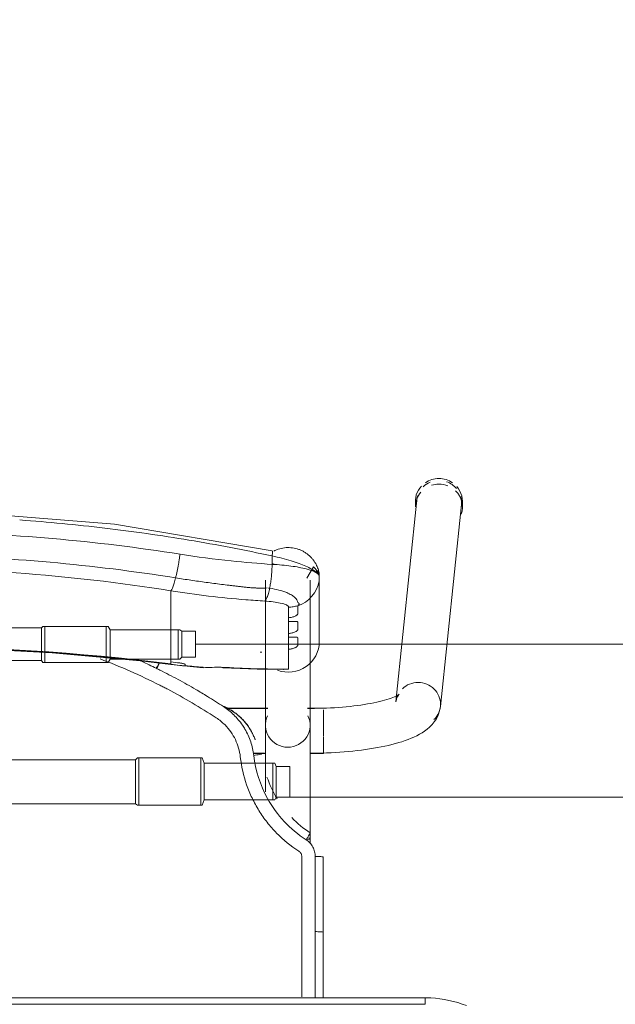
# Model space of a CAD drawing. Header units: metres. Extents: x 3 to 43.5, y -74 to -48.5.
# Tile 91 of 209: x 35.881 to 36.157, y -57.58 to -57.125. Entities that reach past the tile are written whole.
import ezdxf

# ---------------------------------------------------------------- set-up
doc = ezdxf.new("R2010")
doc.units = ezdxf.units.M
doc.linetypes.add('IMPORT-DASHDOT', pattern=[25.4, 12.7, -6.35, 0, -6.35])
for name, color, linetype, lineweight, true_color in [('1PAV - FRIG_dwg', 7, 'Continuous', 18, 0x767676), ('HVAC-RFNT', 30, 'Continuous', 18, 0xff7f00), ('TUB_FRIGO', 30, 'Continuous', 18, 0xff7f00)]:
    doc.layers.add(name, color=color, linetype=linetype, lineweight=lineweight, true_color=true_color)
doc.layers.add('I-FURN', color=7, linetype='Continuous', lineweight=18)

# ---------------------------------------------------------------- blocks, each defined once
blk = doc.blocks.new('ConjuntoParaAlunoTamanho6 - CJA06_ConjuntoParaAlunoTamanho6-V51-1PAV - FRIGORÍFICA')
at = {"layer": 'I-FURN', "color": 253, "true_color": 0xaaaaaa}
for p, q in [((0.24321, 0.29526), (0.23354, 0.20182)), ((0.24254, 0.29456), (0.24254, 0.29197)), ((0.25413, 0.19969), (0.2638, 0.29312)), ((0.2643, 0.29197), (0.2643, 0.29456)), ((0.1981, 0.22964), (0.1981, 0.25969)), ((0.17315, 0.25812), (0.17315, 0.19097)), ((0.19385, 0.19097), (0.19385, 0.25812)), ((0.19685, 0.25395), (0.19754, 0.2558)), ((0.12943, 0.2438), (0.12943, 0.25317)), ((0.17457, 0.25441), (0.17513, 0.25435)), ((0.19471, 0.25062), (0.1959, 0.25221)), ((0.1959, 0.25221), (0.19685, 0.25395)), ((0.12943, 0.24214), (0.12943, 0.2438)), ((0.12943, 0.24214), (0.12943, 0.23653)), ((0.18386, 0.23904), (0.18386, 0.24073)), ((0.12943, 0.23653), (0.12943, 0.23486)), ((0.12943, 0.23486), (0.12943, 0.22925)), ((0.18386, 0.23176), (0.18386, 0.23345)), ((0.12943, 0.22759), (0.12943, 0.22925)), ((0.12943, 0.22759), (0.12943, 0.22197)), ((0.18386, 0.21701), (0.18386, 0.22617)), ((0.12943, 0.22031), (0.12943, 0.22197)), ((0.12946, 0.21915), (0.14434, 0.21757)), ((0.17944, 0.21689), (0.18173, 0.21678)), ((0.17429, 0.19894), (0.15474, 0.19894)), ((0.17429, 0.19879), (0.15494, 0.19879)), ((0.2, 0.19894), (0.19271, 0.19894)), ((0.19385, 0.19879), (0.19271, 0.19879)), ((0.19385, 0.19845), (0.19385, 0.19879)), ((0.19385, 0.19764), (0.19385, 0.19845)), ((0.2, 0.1938), (0.2, 0.19814)), ((0.19385, 0.1916), (0.19385, 0.19367)), ((0.2, 0.18606), (0.2, 0.19364)), ((0.19385, 0.18371), (0.19385, 0.18582)), ((0.2, 0.17794), (0.2, 0.18573)), ((0.16757, 0.17809), (0.17268, 0.17809)), ((0.1676, 0.17794), (0.17323, 0.17794)), ((0.19377, 0.17794), (0.2, 0.17794)), ((0.19385, 0.17809), (0.19385, 0.17951)), ((0.19385, 0.13661), (0.19385, 0.13857)), ((0.19983, 0.13021), (0.19982, 0.0953)), ((0.19982, 0.06497), (0.19982, 0.0953)), ((0.247, 0.06497), (-0.247, 0.06497)), ((0.247, 0.06497), (-0.247, 0.06497)), ((0.247, 0.06497), (0.247, 0.06197))]:
    blk.add_line(p, q, dxfattribs=at)
at = {"layer": 'I-FURN', "color": 253, "true_color": 0xaaaaaa, "flags": 128}
for points in [[(0.17623, 0.27161), (0.10331, 0.28398), (0.03018, 0.28985), (0.0001, 0.2904)], [(0.17627, 0.2654), (0.17627, 0.26637), (0.17627, 0.26734), (0.17627, 0.26831), (0.17627, 0.26928)], [(0.1981, 0.25971), (0.19792, 0.26092), (0.19739, 0.26208), (0.1954, 0.2642), (0.19227, 0.25896)], [(0.19754, 0.2558), (0.19796, 0.25773), (0.1981, 0.25969)], [(0.1981, 0.25971), (0.1981, 0.2522), (0.1981, 0.24468)], [(0.1981, 0.22964), (0.1981, 0.23715), (0.1981, 0.24467), (0.1981, 0.25218), (0.1981, 0.25969)], [(0.19172, 0.24799), (0.19331, 0.2492), (0.19471, 0.25062)], [(0.1881, 0.24628), (0.18997, 0.24701), (0.19172, 0.24799)], [(0.1881, 0.24628), (0.1881, 0.24532), (0.1881, 0.24435), (0.1881, 0.24339), (0.1881, 0.24243)], [(0.18386, 0.24073), (0.18386, 0.24195), (0.18386, 0.24317), (0.18386, 0.24439), (0.18386, 0.24561)], [(0.18386, 0.23345), (0.18386, 0.23485), (0.18386, 0.23624), (0.18386, 0.23764), (0.18386, 0.23904)], [(0.1881, 0.23868), (0.1881, 0.2378), (0.1881, 0.23692), (0.1881, 0.23603), (0.1881, 0.23515)], [(0.18386, 0.22617), (0.18386, 0.22757), (0.18386, 0.22897), (0.18386, 0.23036), (0.18386, 0.23176)], [(0.1881, 0.23141), (0.1881, 0.23052), (0.1881, 0.22964), (0.1881, 0.22876), (0.1881, 0.22787)], [(-0.12926, 0.21915), (-0.08865, 0.22342), (-0.0479, 0.2261), (-0.00707, 0.22717), (0.03376, 0.22666), (0.07455, 0.22454), (0.11521, 0.22083), (0.12946, 0.21915)], [(0.12943, 0.21937), (0.12943, 0.21961), (0.12943, 0.21984), (0.12943, 0.22007), (0.12943, 0.22031)], [(0.1361, 0.21901), (0.1361, 0.21893), (0.1361, 0.21886), (0.1361, 0.21878), (0.1361, 0.2187)], [(0.15351, 0.21761), (0.16928, 0.2169), (0.18131, 0.21677)], [(0.18173, 0.21678), (0.18279, 0.21686), (0.18386, 0.21701)], [(0.23507, 0.20536), (0.23501, 0.20531), (0.23482, 0.20518), (0.23451, 0.20499), (0.23408, 0.20476), (0.23355, 0.20449), (0.23291, 0.2042), (0.23217, 0.20389), (0.23133, 0.20358), (0.23041, 0.20326), (0.22941, 0.20294), (0.22832, 0.20262), (0.22717, 0.2023), (0.22594, 0.20199), (0.22464, 0.20169), (0.22328, 0.2014), (0.22186, 0.20112), (0.22039, 0.20086), (0.21886, 0.2006), (0.21729, 0.20036), (0.21567, 0.20014), (0.214, 0.19993), (0.2123, 0.19973), (0.21057, 0.19956), (0.2088, 0.1994), (0.207, 0.19926), (0.20518, 0.19913), (0.20334, 0.19903), (0.20148, 0.19894), (0.19961, 0.19888), (0.19772, 0.19883), (0.19583, 0.1988), (0.19394, 0.19879), (0.19385, 0.19879)], [(0.23354, 0.20182), (0.23373, 0.20287), (0.23403, 0.20376), (0.23437, 0.20445), (0.23469, 0.20492), (0.23492, 0.20521), (0.23505, 0.20534), (0.23507, 0.20536)], [(0.25413, 0.19969), (0.25375, 0.19762), (0.25311, 0.19572), (0.25226, 0.19403), (0.25129, 0.19256), (0.25023, 0.19128), (0.24913, 0.19017), (0.24799, 0.18919), (0.24683, 0.18832), (0.24563, 0.18753), (0.24441, 0.18681), (0.24316, 0.18615), (0.24188, 0.18553), (0.24055, 0.18496), (0.23919, 0.18441), (0.23778, 0.1839), (0.23633, 0.18341), (0.23483, 0.18295), (0.2333, 0.18251), (0.23171, 0.1821), (0.23008, 0.1817), (0.22841, 0.18133), (0.2267, 0.18098), (0.22495, 0.18064), (0.22315, 0.18033), (0.22132, 0.18004), (0.21946, 0.17976), (0.21756, 0.17951), (0.21562, 0.17928), (0.21366, 0.17906), (0.21168, 0.17887), (0.20967, 0.1787), (0.20763, 0.17855), (0.20558, 0.17842), (0.20352, 0.17831), (0.20144, 0.17823), (0.19935, 0.17816), (0.19725, 0.17811), (0.19515, 0.17809), (0.19385, 0.17809)], [(0.17315, 0.16015), (0.17315, 0.162), (0.17315, 0.16382), (0.17315, 0.1656), (0.17315, 0.16735), (0.17315, 0.16905), (0.17315, 0.17071), (0.17315, 0.17233), (0.17315, 0.1739), (0.17315, 0.17541), (0.17315, 0.17687), (0.17315, 0.17828), (0.17315, 0.17963), (0.17315, 0.18092), (0.17315, 0.18215), (0.17315, 0.18331), (0.17315, 0.18441), (0.17315, 0.18544), (0.17315, 0.1864), (0.17315, 0.18729), (0.17315, 0.1881), (0.17315, 0.18885), (0.17315, 0.18951), (0.17315, 0.19011), (0.17315, 0.19062), (0.17315, 0.19097)], [(0.19385, 0.19097), (0.19385, 0.19051), (0.19385, 0.18998), (0.19385, 0.18937), (0.19385, 0.18869), (0.19385, 0.18793), (0.19385, 0.1871), (0.19385, 0.18619), (0.19385, 0.18522), (0.19385, 0.18417), (0.19385, 0.18306), (0.19385, 0.18188), (0.19385, 0.18064), (0.19385, 0.17934), (0.19385, 0.17798), (0.19385, 0.17656), (0.19385, 0.17508), (0.19385, 0.17355), (0.19385, 0.17198), (0.19385, 0.17035), (0.19385, 0.16868), (0.19385, 0.16696), (0.19385, 0.16521), (0.19385, 0.16342), (0.19385, 0.16159), (0.19385, 0.15974), (0.19385, 0.15785), (0.19385, 0.15594), (0.19385, 0.15401), (0.19385, 0.15206), (0.19385, 0.15009), (0.19385, 0.14811), (0.19385, 0.14612), (0.19385, 0.14413), (0.19385, 0.14213), (0.19385, 0.14013), (0.19385, 0.13857)], [(0.16841, 0.18432), (0.16841, 0.18434), (0.16841, 0.18435), (0.16841, 0.18437), (0.16841, 0.18438)], [(0.19623, 0.13025), (0.19623, 0.12639), (0.19623, 0.12254), (0.19623, 0.11868), (0.19623, 0.11483), (0.19623, 0.11097), (0.19623, 0.10712), (0.19623, 0.10327), (0.19623, 0.09941), (0.19623, 0.09556)], [(0.2662, 0.06136), (0.26421, 0.06209), (0.2622, 0.06274), (0.26015, 0.06331), (0.25809, 0.06379), (0.25601, 0.0642), (0.25391, 0.06451), (0.25181, 0.06475), (0.24969, 0.0649), (0.24757, 0.06496), (0.247, 0.06497)], [(0.247, 0.06197), (0.1235, 0.06197), (0, 0.06197), (-0.1235, 0.06197), (-0.247, 0.06197)], [(-0.247, 0.06197), (-0.1235, 0.06197), (0, 0.06197), (0.1235, 0.06197), (0.247, 0.06197)]]:
    blk.add_lwpolyline(points, dxfattribs=at)
at = {"layer": 'I-FURN', "color": 253, "true_color": 0xaaaaaa}
for centre, major_axis, ratio, start_param, end_param in [((0.25342, 0.29456), (0.01088, 0), 0.965926, 1.570796, 2.182166), ((0.25342, 0.29456), (-0.01088, 0), 0.965926, 4.098128, 4.712389), ((0.25342, 0.29456), (0.01088, 0), 0.965926, 2.404321, 3.312013), ((0.25351, 0.29419), (-0.01029, 0.00107), 0.967158, 5.223081, 5.597593), ((0.25342, 0.29197), (0.01088, 0), 0.965926, 1.581694, 1.883969), ((0.25342, 0.29197), (0.01088, 0), 0.965926, 1.176355, 1.570796), ((0.25351, 0.29419), (-0.01029, 0.00107), 0.967158, 3.921544, 4.46746), ((0.25342, 0.29456), (0.01088, 0), 0.965926, 6.052088, 6.985956), ((0.25342, 0.29197), (0.01088, 0), 0.965926, 2.446266, 3.141593), ((0.25351, 0.29419), (-0.01029, 0.00107), 0.967158, 6.102343, 6.382991), ((0.25342, 0.29197), (0.01088, 0), 0.965926, 5.959867, 7.062609), ((0.25351, 0.29419), (-0.01029, 0.00107), 0.967158, 3.141593, 3.502975), ((0.0001, -0.77117), (1.0209, 0), 0.978148, 1.443771, 1.697822), ((0.0001, -0.77159), (1.0211, 0), 0.978148, 1.443771, 1.633569), ((0.1837, 0.22964), (0.0144, 0), 0.978148, 4.362105, 6.283185), ((0.17947, 0.60128), (0.385, 0), 0.978148, 4.689765, 4.691852), ((0.17947, 0.60356), (0.395, 0), 0.978148, 4.585364, 4.595996), ((0.17947, 0.60221), (0.3948, 0), 0.978148, 4.585364, 4.595936), ((0.17947, 0.60263), (0.395, 0), 0.978148, 4.602237, 4.623287), ((0.14521, 0.22754), (0.00087, 0.00996), 0.018501, 2.93296, 3.325659), ((0.17947, 0.60336), (0.395, 0), 0.978148, 4.644485, 4.723499), ((0.24383, 0.20075), (-0.01029, 0.00107), 0.967158, 4.812195, 5.597593), ((0.24383, 0.20075), (-0.01029, 0.00107), 0.967158, 3.241398, 4.812195), ((0.24383, 0.20075), (-0.01029, 0.00107), 0.967158, 2.456, 3.241398), ((0.1835, 0.19097), (0.01035, 0), 0.978148, 2.686587, 4.712389), ((0.1835, 0.19097), (0.01035, 0), 0.978148, 4.712389, 6.738191), ((0.1835, 0.13857), (0.01035, 0), 0.069756, 5.759587, 6.776353)]:
    blk.add_ellipse(centre, major_axis=major_axis, ratio=ratio, start_param=start_param, end_param=end_param, dxfattribs=at)
for points in [[(0.07921, 0.28427), (0.07265, 0.28489), (0.06608, 0.28544), (0.0595, 0.28591)], [(0.11839, 0.27961), (0.1054, 0.28147), (0.09233, 0.28302), (0.07921, 0.28427)], [(0.13782, 0.27661), (0.13136, 0.27768), (0.12489, 0.27868), (0.11839, 0.27961)], [(0.15712, 0.27316), (0.15071, 0.27438), (0.14427, 0.27553), (0.13782, 0.27661)], [(0.13164, 0.25914), (0.13175, 0.25959), (0.13198, 0.26053), (0.13231, 0.26203), (0.13262, 0.26359), (0.13292, 0.2652), (0.1332, 0.26684), (0.13344, 0.26848), (0.13359, 0.26956), (0.13366, 0.2701)], [(0.17627, 0.26928), (0.16991, 0.27065), (0.16353, 0.27194), (0.15712, 0.27316)], [(0.17627, 0.26928), (0.17633, 0.26966), (0.17642, 0.27037), (0.17644, 0.2712), (0.17636, 0.27149), (0.1763, 0.27156)], [(0.17513, 0.25435), (0.1752, 0.25471), (0.17534, 0.25544), (0.17553, 0.25659), (0.17571, 0.25778), (0.17586, 0.25902), (0.17599, 0.26028), (0.1761, 0.26156), (0.17618, 0.26285), (0.17624, 0.26413), (0.17626, 0.26498), (0.17627, 0.2654)], [(0.1981, 0.25969), (0.1981, 0.26035), (0.19703, 0.26165), (0.19239, 0.26338), (0.18523, 0.2647), (0.17934, 0.26523), (0.17627, 0.2654)], [(0.17811, 0.26528), (0.17751, 0.26545), (0.1769, 0.26561), (0.17629, 0.26577)], [(0.12943, 0.25317), (0.12952, 0.25327), (0.1297, 0.25353), (0.13, 0.25409), (0.13031, 0.25481), (0.13064, 0.25568), (0.13097, 0.2567), (0.1313, 0.25786), (0.13153, 0.2587), (0.13164, 0.25914)], [(0.17285, 0.2484), (0.17297, 0.2485), (0.1732, 0.24877), (0.17355, 0.24934), (0.17389, 0.25006), (0.17423, 0.25093), (0.17455, 0.25195), (0.17485, 0.25308), (0.17504, 0.25392), (0.17513, 0.25435)], [(0.18386, 0.24561), (0.18422, 0.24561), (0.18494, 0.24565), (0.18601, 0.24578), (0.18707, 0.24599), (0.18776, 0.24617), (0.1881, 0.24628)], [(0.12434, 0.2095), (0.11529, 0.21408), (0.10607, 0.21814), (0.09666, 0.22168)], [(0.11594, 0.2205), (0.11821, 0.21947), (0.12046, 0.21841), (0.1227, 0.21732)], [(0.1227, 0.21732), (0.12291, 0.21776), (0.12336, 0.21866), (0.12377, 0.21945), (0.12395, 0.2198)], [(0.12395, 0.21936), (0.12377, 0.21898), (0.12356, 0.21856), (0.12335, 0.21813)], [(0.1336, 0.21981), (0.13377, 0.21979), (0.1341, 0.21974), (0.13456, 0.21967), (0.13499, 0.21957), (0.13538, 0.21946), (0.13569, 0.21935), (0.13593, 0.21923), (0.13606, 0.21912), (0.1361, 0.21905), (0.1361, 0.21901)], [(0.1361, 0.2187), (0.1361, 0.21868), (0.13609, 0.21865), (0.13607, 0.21862), (0.13605, 0.2186)], [(0.12436, 0.21651), (0.12408, 0.21665), (0.12353, 0.21692), (0.12297, 0.21719), (0.1227, 0.21732)], [(0.12334, 0.21813), (0.12319, 0.21783), (0.12304, 0.21753), (0.12289, 0.21723)], [(0.14098, 0.20758), (0.13826, 0.20916), (0.13276, 0.21224), (0.12717, 0.21512), (0.12436, 0.21651)], [(0.14432, 0.21779), (0.14576, 0.21776), (0.1486, 0.21775), (0.15133, 0.21782), (0.15267, 0.21788)], [(0.15267, 0.21788), (0.1532, 0.21758), (0.15369, 0.21752), (0.15417, 0.21772)], [(0.12798, 0.20762), (0.12738, 0.20794), (0.12617, 0.20857), (0.12495, 0.20919), (0.12434, 0.2095)], [(0.1504, 0.19445), (0.14673, 0.19684), (0.13935, 0.20142), (0.13181, 0.20561), (0.12798, 0.20762)], [(0.14635, 0.20432), (0.14546, 0.20487), (0.14368, 0.20597), (0.14188, 0.20704), (0.14098, 0.20758)], [(0.15378, 0.19963), (0.15256, 0.20043), (0.1501, 0.202), (0.14762, 0.20355), (0.14638, 0.20431)], [(0.15863, 0.1971), (0.15703, 0.19822), (0.15531, 0.19916), (0.1535, 0.1999)], [(0.15374, 0.19972), (0.15472, 0.19931), (0.15575, 0.19881), (0.1568, 0.1982)], [(0.1625, 0.1911), (0.16134, 0.1928), (0.15869, 0.19594), (0.1555, 0.19851), (0.15378, 0.19963)], [(0.15448, 0.19112), (0.15386, 0.19174), (0.15256, 0.19292), (0.15114, 0.19396), (0.1504, 0.19445)], [(0.16156, 0.17636), (0.16124, 0.17915), (0.15968, 0.18454), (0.15645, 0.18912), (0.15448, 0.19112)], [(0.16371, 0.18924), (0.16352, 0.18955), (0.16313, 0.19018), (0.16271, 0.1908), (0.1625, 0.1911)], [(0.16774, 0.17706), (0.1675, 0.1792), (0.16656, 0.18343), (0.16479, 0.18738), (0.16371, 0.18924)], [(0.16501, 0.19076), (0.16537, 0.19026), (0.16604, 0.18925), (0.16695, 0.18767), (0.16775, 0.18603), (0.1682, 0.1849), (0.16841, 0.18432)], [(0.17146, 0.1778), (0.17147, 0.17776), (0.17128, 0.17766), (0.17046, 0.17746), (0.16921, 0.17725), (0.16823, 0.17712), (0.16774, 0.17706)], [(0.1786, 0.15703), (0.17667, 0.16018), (0.1751, 0.16355), (0.1739, 0.16704)], [(0.19391, 0.14119), (0.19084, 0.14321), (0.18795, 0.1456), (0.18537, 0.14827)], [(0.19199, 0.13805), (0.19225, 0.13846), (0.19278, 0.13928), (0.19344, 0.14033), (0.19385, 0.14103), (0.19393, 0.14119), (0.19391, 0.14119)], [(0.19623, 0.13025), (0.19622, 0.13104), (0.19604, 0.13255), (0.19519, 0.13473), (0.19383, 0.13663), (0.19265, 0.13762), (0.19199, 0.13805)], [(0.19, 0.13025), (0.19, 0.1305), (0.18994, 0.13099), (0.18966, 0.1317), (0.18922, 0.13231), (0.18884, 0.13263), (0.18863, 0.13277)], [(0.19, 0.09555), (0.19, 0.09868), (0.19, 0.10482), (0.19, 0.11314), (0.19, 0.12173), (0.19, 0.1274), (0.19, 0.13025)], [(0.19982, 0.1302), (0.19984, 0.13021), (0.19969, 0.13022), (0.19891, 0.13024), (0.1977, 0.13025), (0.19672, 0.13025), (0.19623, 0.13025)], [(0.19982, 0.1302), (0.19982, 0.12729), (0.19982, 0.12438), (0.19982, 0.12147)], [(0.19982, 0.09529), (0.19982, 0.1011), (0.19982, 0.11273), (0.19982, 0.12438), (0.19982, 0.1302)], [(0.19982, 0.11273), (0.19982, 0.10691), (0.19982, 0.1011), (0.19982, 0.09528)], [(0.19623, 0.09556), (0.19662, 0.09556), (0.19701, 0.09556), (0.19738, 0.09555)], [(0.19738, 0.09555), (0.19775, 0.09554), (0.1981, 0.09553), (0.19841, 0.09551)], [(0.19982, 0.0953), (0.19982, 0.0953), (0.19982, 0.09529), (0.19982, 0.09529)], [(0.19982, 0.06497), (0.19982, 0.07507), (0.19982, 0.08518), (0.19982, 0.09529)], [(0.19982, 0.07534), (0.19982, 0.07188), (0.19982, 0.06842), (0.19982, 0.06497)]]:
    blk.add_open_spline(points, degree=3, dxfattribs=at)
for points, knots in [([(-0.13346, 0.2701), (-0.0847, 0.2778), (0.00519, 0.28415), (0.09466, 0.27626), (0.13366, 0.2701)], [-1, -1, -1, -1, -0.444444, 0, 0, 0, 0]), ([(0.17699, 0.27153), (0.17765, 0.27187), (0.17927, 0.27255), (0.18196, 0.27315), (0.18496, 0.2732), (0.18741, 0.27274), (0.18905, 0.27216), (0.18996, 0.27176), (0.19062, 0.27143), (0.19127, 0.27106), (0.19212, 0.27051), (0.19313, 0.26973), (0.19423, 0.2687), (0.19516, 0.26763), (0.19594, 0.26656), (0.1966, 0.26547), (0.19712, 0.26439), (0.19752, 0.26334), (0.1978, 0.26234), (0.19804, 0.26108), (0.1981, 0.26023), (0.1981, 0.25971)], [0.3275759, 0.3275759, 0.3275759, 0.3275759, 0.375, 0.4375, 0.5, 0.5625, 0.59375, 0.609375, 0.625, 0.640625, 0.65625, 0.6875, 0.71875, 0.75, 0.78125, 0.8125, 0.84375, 0.875, 0.90625, 0.9375, 1, 1, 1, 1]), ([(-0.13144, 0.25914), (-0.08343, 0.26683), (0.00512, 0.27318), (0.09323, 0.26529), (0.13164, 0.25914)], [-1, -1, -1, -1, -0.444444, 0, 0, 0, 0]), ([(0.13366, 0.2701), (0.14155, 0.26885), (0.15578, 0.26699), (0.16997, 0.2658), (0.17627, 0.2654)], [-1, -1, -1, -1, -0.444444, 0, 0, 0, 0]), ([(0.17627, 0.26928), (0.1778, 0.26895), (0.18084, 0.26823), (0.1851, 0.26704), (0.18885, 0.26578), (0.19302, 0.26411), (0.19708, 0.26187), (0.1981, 0.26034), (0.1981, 0.25971)], [0, 0, 0, 0, 0.125, 0.25, 0.375, 0.5, 0.75, 1, 1, 1, 1]), ([(0.12943, 0.25317), (0.08224, 0.26075), (-0.00484, 0.26702), (-0.09148, 0.25924), (-0.12923, 0.25317)], [-1, -1, -1, -1, -0.444444, 0, 0, 0, 0]), ([(0.19589, 0.26257), (0.19565, 0.26263), (0.19517, 0.26271), (0.1947, 0.26267), (0.19448, 0.26263)], [0.3140409, 0.3140409, 0.3140409, 0.3140409, 0.375, 0.4333514, 0.4333514, 0.4333514, 0.4333514]), ([(0.1981, 0.25971), (0.1981, 0.26024), (0.19787, 0.26101), (0.19723, 0.26183), (0.19682, 0.26214), (0.1966, 0.26226)], [0, 0, 0, 0, 0.125, 0.1875, 0.25, 0.25, 0.25, 0.25]), ([(0.13164, 0.25914), (0.13399, 0.25877), (0.13871, 0.25805), (0.14577, 0.25706), (0.15166, 0.25629), (0.15577, 0.2558), (0.15812, 0.25552), (0.15988, 0.25532), (0.16163, 0.25511), (0.16339, 0.25489), (0.16514, 0.25469), (0.16691, 0.25455), (0.16868, 0.25447), (0.17104, 0.2544), (0.17282, 0.25442), (0.17401, 0.25447)], [0, 0, 0, 0, 0.166667, 0.333333, 0.5, 0.583333, 0.625, 0.666667, 0.708333, 0.75, 0.791667, 0.833333, 0.875, 0.916667, 1, 1, 1, 1]), ([(0.12943, 0.25317), (0.13522, 0.25225), (0.14681, 0.25064), (0.16129, 0.24919), (0.16997, 0.24858), (0.17285, 0.2484)], [0, 0, 0, 0, 0.4, 0.8, 1, 1, 1, 1]), ([(0.17513, 0.25435), (0.17661, 0.25414), (0.17948, 0.25358), (0.18284, 0.25246), (0.1849, 0.25145), (0.18608, 0.25069), (0.18754, 0.24953), (0.18812, 0.24854), (0.1881, 0.24778)], [0, 0, 0, 0, 0.2, 0.4, 0.55, 0.625, 0.7, 1, 1, 1, 1]), ([(0.17285, 0.2484), (0.17555, 0.24823), (0.17966, 0.24775), (0.18317, 0.24668), (0.18386, 0.24597), (0.18386, 0.24561)], [0, 0, 0, 0, 0.444444, 0.722222, 1, 1, 1, 1]), ([(0.1881, 0.24778), (0.18821, 0.24772), (0.18836, 0.24763), (0.18849, 0.24751), (0.18856, 0.24744), (0.1886, 0.24738), (0.18864, 0.24733), (0.1887, 0.24726), (0.18876, 0.24718), (0.1888, 0.24708), (0.18879, 0.247), (0.18877, 0.24693), (0.18873, 0.24686), (0.18866, 0.24676), (0.1885, 0.24657), (0.18828, 0.2464), (0.1881, 0.24628)], [0, 0, 0, 0, 0.166667, 0.25, 0.291667, 0.333333, 0.375, 0.416667, 0.5, 0.583333, 0.625, 0.666667, 0.708333, 0.75, 0.833333, 1, 1, 1, 1]), ([(0.1881, 0.24243), (0.1881, 0.24236), (0.18804, 0.24222), (0.18782, 0.24198), (0.18743, 0.2417), (0.18691, 0.24142), (0.18629, 0.24117), (0.18532, 0.24088), (0.18448, 0.24075), (0.18386, 0.24073)], [0, 0, 0, 0, 0.125, 0.25, 0.375, 0.5, 0.625, 0.75, 1, 1, 1, 1]), ([(0.18386, 0.23904), (0.18448, 0.23902), (0.18532, 0.23903), (0.18629, 0.23904), (0.18691, 0.23904), (0.18743, 0.23902), (0.18782, 0.23896), (0.18804, 0.23885), (0.1881, 0.23875), (0.1881, 0.23868)], [0, 0, 0, 0, 0.25, 0.375, 0.5, 0.625, 0.75, 0.875, 1, 1, 1, 1]), ([(0.1881, 0.23515), (0.1881, 0.23508), (0.18804, 0.23494), (0.18782, 0.2347), (0.18743, 0.23442), (0.18691, 0.23414), (0.18629, 0.23389), (0.18532, 0.2336), (0.18448, 0.23348), (0.18386, 0.23345)], [0, 0, 0, 0, 0.125, 0.25, 0.375, 0.5, 0.625, 0.75, 1, 1, 1, 1]), ([(0.18386, 0.23176), (0.18448, 0.23175), (0.18532, 0.23175), (0.18629, 0.23176), (0.18691, 0.23176), (0.18743, 0.23174), (0.18782, 0.23168), (0.18804, 0.23158), (0.1881, 0.23147), (0.1881, 0.23141)], [0, 0, 0, 0, 0.25, 0.375, 0.5, 0.625, 0.75, 0.875, 1, 1, 1, 1]), ([(0.1881, 0.22787), (0.1881, 0.22781), (0.18804, 0.22767), (0.18782, 0.22742), (0.18743, 0.22714), (0.18691, 0.22687), (0.18629, 0.22661), (0.18532, 0.22633), (0.18448, 0.2262), (0.18386, 0.22617)], [0, 0, 0, 0, 0.125, 0.25, 0.375, 0.5, 0.625, 0.75, 1, 1, 1, 1]), ([(0.13605, 0.2186), (0.13602, 0.21857), (0.13593, 0.21853), (0.13575, 0.2185), (0.13549, 0.21849), (0.13508, 0.2185), (0.13445, 0.21856), (0.1339, 0.21862), (0.1336, 0.21866)], [0, 0, 0, 0, 0.125, 0.25, 0.375, 0.5, 0.75, 1, 1, 1, 1]), ([(0.15683, 0.19818), (0.15764, 0.19771), (0.15919, 0.19669), (0.16207, 0.19434), (0.16393, 0.19226), (0.16501, 0.19076)], [0, 0, 0, 0, 0.25, 0.5, 1, 1, 1, 1]), ([(0.16841, 0.18438), (0.16796, 0.18563), (0.16686, 0.18807), (0.16383, 0.19273), (0.16081, 0.19558), (0.15863, 0.1971)], [0, 0, 0, 0, 0.25, 0.5, 1, 1, 1, 1]), ([(0.18863, 0.13277), (0.18486, 0.13521), (0.17974, 0.13937), (0.17389, 0.14605), (0.17007, 0.15149), (0.1669, 0.15732), (0.16353, 0.16552), (0.16208, 0.17192), (0.16156, 0.17636)], [0, 0, 0, 0, 0.25, 0.375, 0.5, 0.625, 0.75, 1, 1, 1, 1]), ([(0.16774, 0.17706), (0.16854, 0.1701), (0.17345, 0.15474), (0.18461, 0.14281), (0.19199, 0.13805)], [0, 0, 0, 0, 0.444444, 1, 1, 1, 1]), ([(0.19, 0.06548), (0.19, 0.06617), (0.19, 0.06811), (0.19, 0.07088), (0.19, 0.07365), (0.19, 0.07618), (0.19, 0.07838), (0.19, 0.0801), (0.19, 0.08153), (0.19, 0.08284), (0.19, 0.08398), (0.19, 0.08486), (0.19, 0.08558), (0.19, 0.08626), (0.19, 0.0868), (0.19, 0.08716), (0.19, 0.08749), (0.19, 0.08795), (0.19, 0.08848), (0.19, 0.089), (0.19, 0.08963), (0.19, 0.09074), (0.19, 0.09261), (0.19, 0.0945), (0.19, 0.09555)], [0.4659091, 0.4659091, 0.4659091, 0.4659091, 0.4772727, 0.5, 0.5227273, 0.5454545, 0.5681818, 0.5909091, 0.6136364, 0.6363636, 0.6590909, 0.6818182, 0.7045455, 0.7272727, 0.75, 0.7727273, 0.7954545, 0.8181818, 0.8409091, 0.8636364, 0.8863636, 0.9090909, 0.9545455, 1, 1, 1, 1]), ([(0.19618, 0.06498), (0.19616, 0.06721), (0.1961, 0.07741), (0.19616, 0.08755), (0.19623, 0.09556)], [0.8400419, 0.8400419, 0.8400419, 0.8400419, 0.875, 1, 1, 1, 1]), ([(0.19841, 0.09551), (0.19872, 0.09549), (0.19926, 0.09545), (0.19973, 0.09538), (0.19982, 0.09532), (0.19982, 0.0953)], [0.4, 0.4, 0.4, 0.4, 0.6, 0.8, 0.9699288, 0.9699288, 0.9699288, 0.9699288])]:
    blk.add_open_spline(points, degree=3, knots=knots, dxfattribs=at)
blk = doc.blocks.new('4 GRE - ESCOLA DE CINEMA E AUDIOVISUAL CINE REX R07_rvt-1-1PAV - FRIGORÍFICA')
at = {"layer": 'I-FURN', "color": 253, "lineweight": 18, "true_color": 0xaaaaaa}
blk.add_blockref('ConjuntoParaAlunoTamanho6 - CJA06_ConjuntoParaAlunoTamanho6-V51-1PAV - FRIGORÍFICA', (35.82168, -57.64244), dxfattribs=at)
blk = doc.blocks.new('1PAV - FRIG_dwg_A$C6C196F98-1155289-1PAV - FRIGORÍFICA')
at = {"layer": 'HVAC-RFNT'}
for p, q in [((-0.43525, 0.07557), (-0.43525, 0.05853)), ((-0.39358, 0.05663), (-0.39358, 0.07747)), ((-0.35797, 0.05663), (-0.35797, 0.07747)), ((-0.21365, 0.02178), (-0.21857, 0.02178)), ((-0.2038, 0.00284), (-0.2038, 0.02178)), ((-0.16099, 0.01269), (-0.16099, -0.01269)), ((-0.07349, -0.01345), (-0.07349, 0.01383)), ((-0.04356, -0.01458), (-0.04356, 0.01458)), ((-0.01061, -0.01572), (-0.01061, 0.01572)), ((-0.44851, 0.00133), (-0.44851, -0.02595)), ((-0.41252, -0.02595), (-0.41252, 0.00133)), ((-0.21781, -0.02519), (-0.21781, 0.00019)), ((-0.49017, -0.0017), (-0.49017, -0.02292)), ((-0.21554, -0.02178), (-0.21554, -0.00284)), ((-0.21365, -0.0017), (-0.2038, -0.0017)), ((-0.07538, -0.01269), (-0.14925, -0.01269))]:
    blk.add_line(p, q, dxfattribs=at)
at = {"layer": 'HVAC-RFNT', "linetype": 'IMPORT-DASHDOT'}
blk.add_line((-0.21365, -0.01231), (-0.2038, -0.01231), dxfattribs=at)
at = {"layer": 'HVAC-RFNT', "color": 251, "true_color": 0x656565}
blk.add_line((-0.31668, -0.04337), (-0.18107, -0.04337), dxfattribs=at)
at = {"layer": 'HVAC-RFNT', "color": 251, "linetype": 'IMPORT-DASHDOT', "true_color": 0x656565, "flags": 128}
for points in [[(-0.18107, -0.04337), (-0.17917, -0.04299), (-0.17728, -0.04299), (-0.17577, -0.04262), (-0.17387, -0.04224), (-0.12955, -0.03087), (-0.12766, -0.03049), (-0.12576, -0.03012), (-0.12387, -0.02974), (-0.12198, -0.02974), (-0.10569, -0.02974), (-0.10569, 0.02974), (-0.12198, 0.02974), (-0.12387, 0.02974), (-0.12576, 0.03012), (-0.12766, 0.03049), (-0.12955, 0.03087), (-0.17387, 0.04224), (-0.17577, 0.04262), (-0.17728, 0.04299), (-0.17917, 0.04337), (-0.18107, 0.04337), (-0.2038, 0.04337), (-0.20531, 0.04337), (-0.20721, 0.04337), (-0.20872, 0.04375), (-0.21062, 0.04413), (-0.21213, 0.04451), (-0.21365, 0.04489), (-0.21554, 0.04565), (-0.21706, 0.0464), (-0.21857, 0.04716), (-0.22009, 0.0483), (-0.22122, 0.04906), (-0.22274, 0.05019), (-0.22387, 0.05133), (-0.22501, 0.05246), (-0.22653, 0.05398), (-0.22728, 0.05512), (-0.23978, 0.0714), (-0.24092, 0.07292), (-0.24168, 0.07406), (-0.24281, 0.07519), (-0.24395, 0.07633), (-0.24509, 0.07747), (-0.24622, 0.07898), (-0.24774, 0.07974), (-0.24887, 0.08087), (-0.25001, 0.08201), (-0.25153, 0.08315), (-0.25266, 0.08391), (-0.25418, 0.08466), (-0.25531, 0.0858), (-0.25683, 0.08656), (-0.25835, 0.08731), (-0.25986, 0.08807), (-0.261, 0.08883), (-0.26251, 0.08959), (-0.26403, 0.08997), (-0.26554, 0.09072), (-0.26706, 0.0911), (-0.26857, 0.09148), (-0.27047, 0.09224), (-0.27198, 0.09262), (-0.2735, 0.093), (-0.27501, 0.093), (-0.27691, 0.09338), (-0.27842, 0.09375), (-0.27994, 0.09375), (-0.28183, 0.09375), (-0.28335, 0.09413), (-0.28486, 0.09413), (-0.31668, 0.09413), (-0.31668, 0.04034)], [(-0.31668, 0.04034), (-0.30456, 0.04034), (-0.30342, 0.04034), (-0.30267, 0.03996), (-0.30039, 0.03959), (-0.2985, 0.03845), (-0.29698, 0.03693), (-0.29547, 0.03542), (-0.29471, 0.03352), (-0.29395, 0.03163), (-0.29395, 0.03049), (-0.29395, 0.02936), (-0.29395, 0.02822), (-0.29395, 0.02708), (-0.29471, 0.02519), (-0.29547, 0.0233), (-0.29698, 0.02178), (-0.2985, 0.02027), (-0.30039, 0.01913), (-0.30267, 0.01875), (-0.30342, 0.01837), (-0.30456, 0.01837), (-0.31668, 0.01837), (-0.31668, -0.04337)]]:
    blk.add_lwpolyline(points, dxfattribs=at)
at = {"layer": 'HVAC-RFNT', "flags": 128}
for points in [[(-0.43752, 0.05966), (-0.44547, 0.05966), (-0.44547, 0.07481), (-0.43752, 0.07481)], [(-0.39585, 0.07557), (-0.43638, 0.07557), (-0.43752, 0.07481), (-0.43752, 0.05966), (-0.43638, 0.05853), (-0.39585, 0.05853), (-0.39585, 0.07557), (-0.39471, 0.07747), (-0.35683, 0.07747), (-0.35608, 0.07671)], [(-0.35608, 0.05777), (-0.35608, 0.07671), (-0.29623, 0.07671), (-0.29433, 0.07671), (-0.29206, 0.07633), (-0.29016, 0.07633), (-0.28827, 0.07595), (-0.28638, 0.07519), (-0.28448, 0.07481), (-0.28259, 0.07406), (-0.28069, 0.0733), (-0.2788, 0.07254), (-0.27691, 0.07178), (-0.27539, 0.07065), (-0.2735, 0.06951), (-0.27198, 0.06837), (-0.27047, 0.06686), (-0.26895, 0.06572), (-0.26744, 0.06421), (-0.23372, 0.0286), (-0.23221, 0.02708), (-0.23031, 0.02557), (-0.2288, 0.02443), (-0.2269, 0.02368), (-0.22501, 0.02292), (-0.22274, 0.02254), (-0.22084, 0.02216), (-0.21857, 0.02178)], [(-0.21365, 0.00284), (-0.21857, 0.00284), (-0.22084, 0.00284), (-0.22274, 0.00322), (-0.22463, 0.0036), (-0.2269, 0.00398), (-0.2288, 0.00436), (-0.23069, 0.00474), (-0.23259, 0.00549), (-0.23448, 0.00625), (-0.236, 0.00701), (-0.23789, 0.00814), (-0.23978, 0.0089), (-0.2413, 0.01004), (-0.24281, 0.01117), (-0.24471, 0.01269), (-0.24584, 0.01383), (-0.24736, 0.01534), (-0.28145, 0.05133), (-0.28297, 0.05246), (-0.28448, 0.05398), (-0.28638, 0.05512), (-0.28827, 0.05587), (-0.29016, 0.05663), (-0.29206, 0.05739), (-0.29433, 0.05739), (-0.29623, 0.05777), (-0.35608, 0.05777), (-0.35683, 0.05663), (-0.39471, 0.05663), (-0.39585, 0.05853)], [(-0.2038, 0.00208), (-0.20228, 0.00133), (-0.2019, 0.00019), (-0.20228, -0.00133), (-0.2038, -0.0017), (-0.2038, -0.02292), (-0.16099, -0.01383), (-0.16099, 0.01383), (-0.2038, 0.02292), (-0.21365, 0.02292), (-0.21365, -0.02292), (-0.2038, -0.02292)], [(-0.21365, 0.00208), (-0.2038, 0.00208), (-0.2038, 0.02292)], [(-0.16099, -0.01383), (-0.14925, -0.01383), (-0.14925, 0.01383), (-0.16099, 0.01383)], [(-0.14925, 0.01269), (-0.07538, 0.01269), (-0.07462, 0.01383), (-0.04546, 0.01383)], [(-0.04546, -0.01345), (-0.04546, 0.01383), (-0.0447, 0.01458), (-0.01288, 0.01458), (-0.01288, -0.01458), (-0.0447, -0.01458), (-0.04546, -0.01345), (-0.07462, -0.01345), (-0.07538, -0.01269), (-0.07538, 0.01269)], [(-0.01288, 0.01458), (-0.01174, 0.01572), (0, 0.01572), (0, -0.01572), (-0.01174, -0.01572), (-0.01288, -0.01458)], [(-0.21365, -0.00284), (-0.21554, -0.00284), (-0.21668, 0.00019), (-0.41062, 0.00019), (-0.41176, 0.00133), (-0.44926, 0.00133), (-0.4504, -0.0017)], [(-0.21365, -0.02178), (-0.21554, -0.02178), (-0.21668, -0.02519), (-0.41062, -0.02519), (-0.41062, 0.00019)], [(-0.49207, -0.0214), (-0.49207, -0.0036), (-0.50002, -0.0036), (-0.50002, -0.0214), (-0.49207, -0.0214), (-0.49131, -0.02292), (-0.4504, -0.02292), (-0.44926, -0.02595), (-0.41176, -0.02595), (-0.41062, -0.02519)], [(-0.4504, -0.02292), (-0.4504, -0.0017), (-0.49131, -0.0017), (-0.49207, -0.0036)]]:
    blk.add_lwpolyline(points, dxfattribs=at)
blk = doc.blocks.new('1PAV - FRIG_dwg-1115125-1PAV - FRIGORÍFICA')
at = {"layer": 'TUB_FRIGO'}
blk.add_line((14.4511, 5.4153), (15.4511, 5.4153), dxfattribs=at)
at = {"layer": 'TUB_FRIGO', "flags": 128}
blk.add_lwpolyline([(14.40758, 5.48603), (14.90758, 5.48603), (14.90758, 5.98603), (13.90758, 5.98603), (13.90758, 5.59755), (12.98754, 5.59755)], dxfattribs=at)
at = {"extrusion": (0, 0, -1), "xscale": 0.798, "yscale": 0.798, "zscale": -0.798}
blk.add_blockref('1PAV - FRIG_dwg_A$C6C196F98-1155289-1PAV - FRIGORÍFICA', (-14.05209, 5.43238), dxfattribs=at)

msp = doc.modelspace()

# ---------------------------------------------------------------- block references
at = {"lineweight": 5}
msp.add_blockref('4 GRE - ESCOLA DE CINEMA E AUDIOVISUAL CINE REX R07_rvt-1-1PAV - FRIGORÍFICA', (0, 0), dxfattribs=at)
at = {"layer": '1PAV - FRIG_dwg', "color": 7}
msp.add_blockref('1PAV - FRIG_dwg-1115125-1PAV - FRIGORÍFICA', (21.555, -62.9), dxfattribs=at)

doc.saveas('drawing.dxf')
